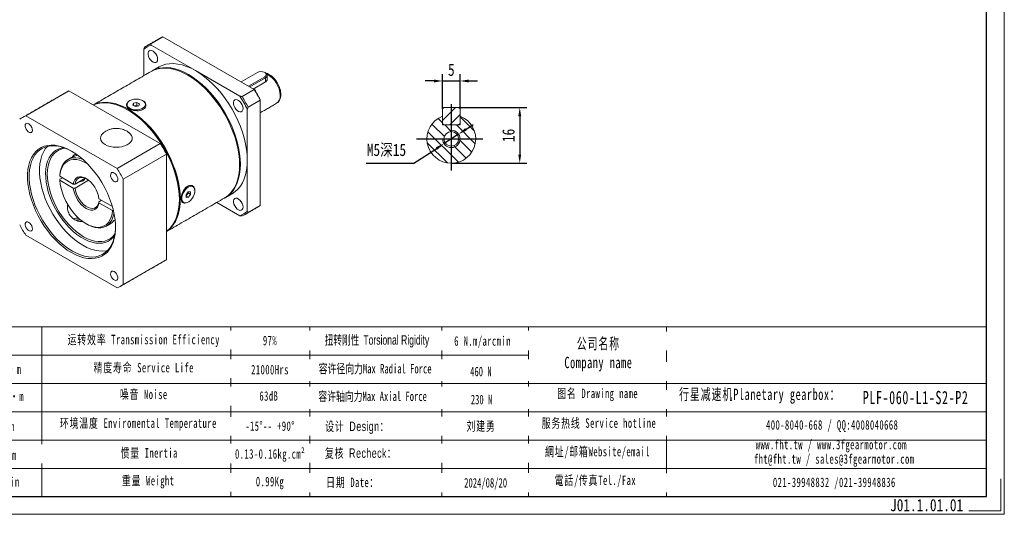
# Model space of a CAD drawing. Header units: millimetres. Extents: x -79 to 348, y -72 to 230.
# Tile 2 of 3: x 65 to 348, y -72 to 70. Entities that reach past the tile are written whole.
import ezdxf

# ---------------------------------------------------------------- set-up
doc = ezdxf.new("R2010")
doc.units = ezdxf.units.MM
doc.header["$PDSIZE"] = -1
doc.linetypes.add('CENTER2', pattern=[28.575, 19.05, -3.175, 3.175, -3.175])
doc.layers.get('0').update_dxf_attribs({"lineweight": 18})
doc.layers.get('Defpoints').update_dxf_attribs({"lineweight": 18})
for name, color, linetype in [('3中心线层', 1, 'CENTER2'), ('6文字层', 3, 'Continuous'), ('7标注层', 4, 'Continuous')]:
    doc.layers.add(name, color=color, linetype=linetype)
doc.layers.add('SLD-0', color=7, linetype='Continuous', lineweight=18)
doc.layers.add('图框_外框线', color=7, linetype='Continuous', lineweight=18)
doc.styles.add('TH_GBDIM', font='txt', dxfattribs={"width": 0.8})
doc.styles.add('标准', font='txt', dxfattribs={"width": 0.667})
doc.styles.add('样式 1', font='txt', dxfattribs={"width": 0.8})
doc.dimstyles.new('TH_GBDIM', dxfattribs={"dimtxt": 3.5, "dimasz": 2.5, "dimexe": 2, "dimexo": 0, "dimgap": 1.5, "dimtad": 1, "dimdec": 1, "dimdsep": 46, "dimtxsty": 'TH_GBDIM', "dimcen": 2.5, "dimdle": 5, "dimclrd": 4, "dimclre": 4, "dimclrt": 3, "dimadec": 0, "dimazin": 2, "dimtfac": 0.714286, "dimtdec": 1, "dimtmove": 0, "dimatfit": 3, "dimfxl": 1, "dimtolj": 1, "dimarcsym": 0})

# ---------------------------------------------------------------- blocks, each defined once
blk = doc.blocks.new('*D82')
at = {"layer": '7标注层', "color": 4, "lineweight": -2}
for p, q in [((186.68, 44.21), (186.68, 54.23)), ((191.68, 44.21), (191.68, 54.23)), ((184.18, 52.23), (181.68, 52.23)), ((186.68, 52.23), (191.68, 52.23)), ((194.18, 52.23), (196.68, 52.23))]:
    blk.add_line(p, q, dxfattribs=at)
at = {"layer": '7标注层', "color": 4}
for points in [[(184.18, 51.81), (184.18, 52.65), (186.68, 52.23)], [(194.18, 52.65), (194.18, 51.81), (191.68, 52.23)]]:
    blk.add_solid(points, dxfattribs=at)
at = {"layer": 'Defpoints', "color": 0}
for p in [(191.68, 52.23), (186.68, 44.21), (191.68, 44.21)]:
    blk.add_point(p, dxfattribs=at)
at = {"layer": '7标注层', "color": 3, "insert": (189.18, 55.42), "char_height": 3.5, "attachment_point": 5, "style": 'TH_GBDIM'}
blk.add_mtext('\\A1;5', dxfattribs=at)
blk = doc.blocks.new('*D83')
at = {"layer": '7标注层', "color": 4, "lineweight": -2}
for p, q in [((191.28, 44.61), (210.8, 44.61)), ((208.8, 42.11), (208.8, 31.11)), ((189.18, 28.61), (210.8, 28.61))]:
    blk.add_line(p, q, dxfattribs=at)
at = {"layer": '7标注层', "color": 4}
for points in [[(209.21, 42.11), (208.38, 42.11), (208.8, 44.61)], [(208.38, 31.11), (209.21, 31.11), (208.8, 28.61)]]:
    blk.add_solid(points, dxfattribs=at)
at = {"layer": 'Defpoints', "color": 0}
for p in [(191.28, 44.61), (189.18, 28.61), (208.8, 28.61)]:
    blk.add_point(p, dxfattribs=at)
at = {"layer": '7标注层', "color": 3, "insert": (205.58, 36.61), "char_height": 3.5, "attachment_point": 5, "rotation": 90, "style": 'TH_GBDIM'}
blk.add_mtext('\\A1;16', dxfattribs=at)
blk = doc.blocks.new('*D84')
at = {"layer": '7标注层', "color": 4, "lineweight": -2}
for p, q in [((193.37, 38.34), (195.46, 39.7)), ((191.27, 36.97), (187.08, 34.24)), ((178.44, 28.61), (184.99, 32.87)), ((164.73, 28.61), (178.44, 28.61))]:
    blk.add_line(p, q, dxfattribs=at)
at = {"layer": '7标注层', "color": 4}
for points in [[(193.14, 38.69), (193.59, 37.99), (191.27, 36.97)], [(185.22, 32.53), (184.76, 33.22), (187.08, 34.24)]]:
    blk.add_solid(points, dxfattribs=at)
at = {"layer": 'Defpoints', "color": 0}
for p in [(191.27, 36.97), (187.08, 34.24)]:
    blk.add_point(p, dxfattribs=at)
at = {"layer": '7标注层', "color": 3, "insert": (170.59, 32.27), "char_height": 3.5, "attachment_point": 5, "style": 'TH_GBDIM'}
blk.add_mtext('\\A1;{M5深15}{}{}', dxfattribs=at)

msp = doc.modelspace()

# ---------------------------------------------------------------- hatches: boundary and pattern name
at = {"linetype": 'Continuous', "lineweight": 0}
h = msp.add_hatch(dxfattribs=at)
h.set_pattern_fill('ANSI31', color=2, scale=0.75, style=0)
h.set_pattern_definition([(45, (-54.4711, -62.1446), (-1.683798, 1.683798), [])])
h.paths.add_polyline_path([(186.677871, 40.005895), (187.077871, 39.605895), (191.277871, 39.605895), (191.677871, 40.005895), (191.677871, 44.205895), (191.277871, 44.605895), (187.077871, 44.605895), (186.677871, 44.205895)], flags=0)
h = msp.add_hatch(dxfattribs=at)
h.set_pattern_fill('ANSI31', color=2, scale=0.75, angle=90, style=0)
h.set_pattern_definition([(135, (-54.4711, -62.1446), (-1.683798, -1.683798), [])])
edge = h.paths.add_edge_path(flags=0)
edge.add_line((191.677871, 39.605895), (186.677871, 39.605895))
edge.add_line((186.677871, 39.605895), (186.677871, 42.144244))
edge.add_arc((189.177871, 35.605895), 7, 110.92483243, 429.07516757)
edge.add_line((191.677871, 42.144244), (191.677871, 39.605895))
edge = h.paths.add_edge_path(flags=0)
edge.add_arc((189.177871, 35.605895), 2.1, 0, 360)

# ---------------------------------------------------------------- linework, layer by layer
at = {"color": 7, "linetype": 'Continuous', "lineweight": 15}
for p, q in [((102.998466, 62.906165), (106.463289, 64.906365)), ((115.846779, 55.203249), (103.128239, 62.545506)), ((132.65489, 49.786275), (106.463289, 64.906365)), ((100.997537, 61.315077), (100.997537, 53.731662)), ((128.565318, 47.860992), (115.846779, 55.203249)), ((133.616371, 54.658387), (128.915802, 51.944806)), ((130.994696, 50.744686), (135.695265, 53.458267)), ((135.893255, 53.115339), (131.390709, 50.516074)), ((135.893255, 51.936943), (132.411339, 49.926875)), ((135.893255, 53.115339), (135.695265, 53.458267)), ((135.893255, 53.115339), (135.893255, 51.936943)), ((67.187696, 42.233048), (79.562065, 49.376619)), ((92.657865, 41.816574), (79.562065, 49.376619)), ((132.65489, 49.786275), (129.190067, 47.786075)), ((97.898458, 45.28731), (98.065818, 45.862523)), ((98.67769, 44.916032), (97.898458, 45.28731)), ((98.065818, 45.862523), (99.01241, 46.066458)), ((98.065818, 45.207568), (98.065818, 45.862523)), ((98.539114, 45.107123), (99.01241, 45.20909)), ((99.01241, 46.066458), (99.791643, 45.695181)), ((99.01241, 45.20909), (99.01241, 46.066458)), ((99.01241, 45.20909), (99.331738, 45.056942)), ((99.791643, 45.695181), (99.624282, 45.119968)), ((130.943509, 44.749026), (134.408332, 46.749226)), ((134.408332, 16.504131), (134.408332, 46.749226)), ((98.358363, 45.068181), (98.539114, 45.107123)), ((99.624282, 45.119968), (98.67769, 44.916032)), ((130.696021, 29.483607), (130.696021, 44.170507)), ((186.677871, 44.205895), (187.077871, 44.605895)), ((186.677871, 44.205895), (186.677871, 40.005895)), ((191.277871, 44.605895), (187.077871, 44.605895)), ((191.277871, 44.605895), (191.677871, 44.205895)), ((191.677871, 40.005895), (191.677871, 44.205895)), ((93.379297, 27.112958), (67.187696, 42.233048)), ((105.753666, 34.256529), (92.657865, 41.816574)), ((186.677871, 39.605895), (186.677871, 42.144244)), ((187.077871, 39.605895), (186.677871, 40.005895)), ((186.677871, 39.605895), (191.677871, 39.605895)), ((191.277871, 39.605895), (187.077871, 39.605895)), ((191.677871, 40.005895), (191.277871, 39.605895)), ((191.677871, 42.144244), (191.677871, 39.605895)), ((105.753666, 34.256529), (93.379297, 27.112958)), ((95.132739, 24.075908), (107.507108, 31.21948)), ((107.507108, 16.096933), (107.507108, 31.21948)), ((80.283497, 30.254937), (80.216167, 30.217007)), ((130.696021, 14.796707), (130.696021, 29.483607)), ((76.958147, 24.017123), (77.700771, 24.44583)), ((80.811619, 22.649976), (76.958665, 24.874239)), ((76.958665, 23.731082), (80.811619, 21.506819)), ((81.308983, 22.648595), (84.243853, 24.342859)), ((85.200904, 23.752196), (81.308983, 21.505438)), ((95.132739, -6.169186), (95.132739, 24.075908)), ((113.13346, 19.584666), (113.715342, 20.399255)), ((113.690855, 20.078518), (113.399914, 19.671223)), ((113.668635, 20.333867), (113.690855, 20.078518)), ((113.690855, 20.078518), (114.433317, 19.649904)), ((113.715342, 20.399255), (114.365271, 20.431874)), ((114.365271, 20.431874), (114.433317, 19.649904)), ((88.167555, 17.546069), (88.910179, 17.974777)), ((91.997013, 16.192786), (88.169947, 18.402104)), ((88.169947, 17.258947), (92.022902, 15.034683)), ((113.201505, 18.802695), (113.13346, 19.584666)), ((113.399914, 19.671223), (113.15568, 19.329316)), ((113.16414, 19.23208), (113.851434, 18.835314)), ((113.851434, 18.835314), (113.201505, 18.802695)), ((114.433317, 19.649904), (113.851434, 18.835314)), ((121.996829, 17.358187), (128.565318, 13.566279)), ((107.507108, 0.974385), (107.507108, 16.096933)), ((134.408332, 16.504131), (130.943509, 14.503931)), ((92.443523, 12.219527), (92.77422, 12.410434)), ((92.699907, 12.377107), (92.779388, 12.365955)), ((67.187696, 7.938334), (93.379297, -7.181755)), ((107.507108, 0.974385), (95.132739, -6.169186))]:
    msp.add_line(p, q, dxfattribs=at)
at = {"color": 7, "linetype": 'Continuous', "lineweight": 15, "flags": 128}
for points in [[(104.95796, 58.487722), (104.897486, 58.985941), (104.721438, 59.509713), (104.445461, 60.012495), (104.094074, 60.449618), (103.6985, 60.782239), (103.293888, 60.980803), (102.916188, 61.027665), (102.598962, 60.918665), (102.370398, 60.663485), (102.250802, 60.284802), (102.250802, 59.81626), (102.370398, 59.299493), (102.598962, 58.780419), (102.916188, 58.305157), (103.293888, 57.915938), (103.6985, 57.647347), (104.094074, 57.523247), (104.445461, 57.554667), (104.721438, 57.738813), (104.897486, 58.059325), (104.95796, 58.487722)], [(115.846779, 55.203249), (114.552582, 55.885122), (113.268235, 56.431304), (112.003512, 56.837638), (110.768039, 57.101031), (109.571217, 57.21948), (108.422157, 57.192081), (107.329603, 57.019046), (106.30187, 56.701689), (105.347632, 56.242919)], [(103.120245, 54.957076), (104.074484, 55.415846), (105.102217, 55.733203), (106.194771, 55.906238), (107.343831, 55.933637), (108.540653, 55.815188), (109.776126, 55.551796), (111.040848, 55.145461), (112.325196, 54.59928), (113.619392, 53.917406), (114.913589, 53.105032), (116.197936, 52.168338), (117.462659, 51.114454), (118.698133, 49.9514), (119.894954, 48.688029), (121.044014, 47.333953), (122.136568, 45.899482), (123.164302, 44.395529), (124.119393, 42.833541), (124.994572, 41.225408), (125.78318, 39.583365), (126.479213, 37.919912), (127.077376, 36.247707), (127.573116, 34.579478), (127.962659, 32.927921), (128.243042, 31.305604), (128.412129, 29.724876), (128.468635, 28.197765), (128.412129, 26.735894), (128.243042, 25.350389), (127.962659, 24.051796), (127.573116, 22.849995), (127.077376, 21.754135), (126.479213, 20.772554), (125.78318, 19.912725), (124.994572, 19.18119), (124.119393, 18.583516), (124.118539, 18.583024)], [(103.244719, 55.027249), (103.36688, 55.099455), (104.321972, 55.558718), (105.349705, 55.876075), (106.442259, 56.04911), (107.591319, 56.076509), (108.78814, 55.95806), (110.023614, 55.694667), (111.288336, 55.288333), (112.572683, 54.742151), (113.86688, 54.060278), (115.161077, 53.247904), (116.445424, 52.311209), (117.710147, 51.257326), (118.94562, 50.094272), (120.142441, 48.8309), (121.291502, 47.476825), (122.384056, 46.042354), (123.411789, 44.538401), (124.366881, 42.976412), (125.24206, 41.368279), (126.030668, 39.726237), (126.726701, 38.062783), (127.324864, 36.390579), (127.820604, 34.722349), (128.210147, 33.070793), (128.490529, 31.448476), (128.659616, 29.867747), (128.716123, 28.340636)], [(130.696021, 29.483607), (130.639515, 31.010718), (130.470428, 32.591447), (130.190045, 34.213764), (129.800502, 35.86532), (129.304762, 37.53355), (128.7066, 39.205754), (128.010566, 40.869208), (127.221958, 42.51125), (126.346779, 44.119383), (125.391688, 45.681372), (124.363954, 47.185325), (123.2714, 48.619796), (122.12234, 49.973871), (120.925519, 51.237243), (119.690045, 52.400297), (118.425323, 53.45418), (117.140975, 54.390875), (115.846779, 55.203249)], [(135.695265, 53.458267), (135.988091, 53.699688), (136.120225, 53.984366), (136.075731, 54.277965), (135.859973, 54.545072), (135.498977, 54.753471), (135.036284, 54.878025), (134.5277, 54.903711), (134.03457, 54.827432), (133.616371, 54.658387)], [(135.893457, 54.543937), (136.215081, 54.288342), (136.384275, 53.987735), (136.384275, 53.671659), (136.21508, 53.371051), (135.893255, 53.115339)], [(86.522815, 45.358264), (87.072755, 45.600957), (88.100489, 45.918315), (89.193043, 46.091349), (90.342103, 46.118748), (91.538924, 46.000299), (92.774398, 45.736907), (94.03912, 45.330572), (95.323467, 44.784391), (96.617664, 44.102517), (97.911861, 43.290143), (99.196208, 42.353449), (100.460931, 41.299565), (101.696404, 40.136511), (102.893225, 38.87314), (104.042285, 37.519064), (105.13484, 36.084593), (106.162573, 34.58064), (107.117664, 33.018652), (107.992844, 31.410519), (108.781451, 29.768476), (109.477485, 28.105023), (110.075648, 26.432819), (110.571388, 24.764589), (110.960931, 23.113032), (111.241313, 21.490715), (111.4104, 19.909987), (111.466906, 18.382876), (111.4104, 16.921005), (111.241313, 15.535501), (110.960931, 14.236907), (110.571388, 13.035106), (110.075648, 11.939246), (109.477485, 10.957666), (108.781451, 10.097836), (107.992844, 9.366301), (107.507109, 9.010857)], [(96.370176, 43.959645), (95.075979, 44.641519), (93.791632, 45.187701), (92.52691, 45.594035), (91.291436, 45.857428), (90.094615, 45.975877), (88.945555, 45.948478), (87.853001, 45.775443), (86.825267, 45.458086), (86.54901, 45.343142)], [(100.877654, 44.52278), (101.231001, 44.845018), (101.43443, 45.207861), (101.475159, 45.58851), (101.350629, 45.963047), (101.068664, 46.30794), (100.646981, 46.601516), (100.112076, 46.82533), (99.497559, 46.965319), (98.842043, 47.012686), (98.186716, 46.964455), (97.572754, 46.823658), (97.038736, 46.59914), (96.618214, 46.305008), (96.337613, 45.959745), (96.214564, 45.585045), (96.256797, 45.20445), (96.461661, 44.841877), (96.816281, 44.520105), (97.298376, 44.259354), (97.877654, 44.076006), (98.517718, 43.981584), (99.178349, 43.982019), (99.818038, 44.077284), (100.39659, 44.261394), (100.877654, 44.52278)], [(129.457959, 44.344173), (129.397486, 44.842392), (129.221439, 45.366163), (128.945461, 45.868946), (128.594074, 46.306069), (128.1985, 46.63869), (127.793887, 46.837254), (127.416188, 46.884117), (127.098963, 46.775116), (126.870397, 46.519937), (126.750801, 46.141253), (126.750801, 45.672711), (126.870397, 45.155945), (127.098963, 44.636869), (127.416188, 44.161608), (127.793887, 43.77239), (128.1985, 43.503798), (128.594074, 43.379697), (128.945461, 43.411118), (129.221439, 43.595264), (129.397486, 43.915776), (129.457959, 44.344173)], [(107.507108, 9.041165), (107.745356, 9.223429), (108.533964, 9.954965), (109.229997, 10.814794), (109.82816, 11.796374), (110.3239, 12.892235), (110.713443, 14.094035), (110.993825, 15.392629), (111.162912, 16.778134), (111.219418, 18.240004), (111.162912, 19.767115), (110.993825, 21.347843), (110.713443, 22.97016), (110.3239, 24.621717), (109.82816, 26.289947), (109.229997, 27.962151), (108.533964, 29.625605), (107.745356, 31.267647), (106.870176, 32.87578), (105.915085, 34.437768), (104.887352, 35.941721), (103.794797, 37.376192), (102.645737, 38.730268), (101.448916, 39.993639), (100.213443, 41.156694), (98.94872, 42.210577), (97.664373, 43.147271), (96.370176, 43.959645)], [(96.617664, 43.816729), (97.908169, 43.005754), (99.188573, 42.069162), (100.448857, 41.014281), (101.679157, 39.849369), (102.869843, 38.583543), (104.011598, 37.226709), (105.095485, 35.789486), (106.113022, 34.283122), (107.056244, 32.719408), (107.917771, 31.110581), (108.690859, 29.46923), (109.369458, 27.808205), (109.948256, 26.140503), (110.422726, 24.479177), (110.789152, 22.837228), (111.044665, 21.227509), (111.187269, 19.662616), (111.219419, 18.525747)], [(98.539114, 45.107123), (98.43473, 45.080021), (98.375385, 45.060071)], [(68.033497, 39.943584), (67.695989, 40.073386), (67.395055, 40.05905), (67.163307, 39.902129), (67.025857, 39.619627), (66.997599, 39.242158), (67.081599, 38.810628), (67.26875, 38.371797), (67.538775, 37.97322), (67.862409, 37.658091), (68.204584, 37.460558), (68.528218, 37.402026), (68.798243, 37.48884), (68.985394, 37.71159), (69.069394, 38.046137), (69.041136, 38.456231), (68.903686, 38.897429), (68.671938, 39.321921), (68.371004, 39.683708), (68.033497, 39.943584)], [(89.935505, 33.958646), (89.384761, 34.343712), (88.970207, 34.78199), (88.706822, 35.257638), (88.604129, 35.753466), (88.665838, 36.251553), (88.889719, 36.733897), (89.267681, 37.183066), (89.53218, 37.406747)], [(96.771557, 37.408221), (97.14628, 37.074798), (97.486792, 36.615757), (97.670662, 36.127809), (97.691247, 35.628591), (97.547803, 35.136145), (97.245513, 34.66827), (96.795302, 34.241876), (96.213446, 33.872375), (95.520969, 33.57312), (94.742902, 33.354927), (93.907367, 33.225683), (93.044561, 33.19006), (92.185668, 33.249343), (91.361733, 33.401392), (90.602531, 33.640709), (89.935505, 33.958646)], [(80.283497, 32.100901), (81.48328, 31.342283), (82.672199, 30.458538), (83.839484, 29.457672), (84.974567, 28.348748), (86.067166, 27.141808), (87.107387, 25.847782), (88.08581, 24.47839), (88.993574, 23.046033), (89.822459, 21.563682), (90.564957, 20.044762), (91.214345, 18.50303), (91.76474, 16.952444), (92.211161, 15.407051), (92.549563, 13.880844), (92.77688, 12.387645), (92.891057, 10.940976), (92.891057, 9.553939), (92.77688, 8.239095), (92.549563, 7.008351), (92.211161, 5.872854), (91.76474, 4.842886), (91.214345, 3.927776), (90.564957, 3.13581), (89.822459, 2.47416), (88.993574, 1.948819), (88.08581, 1.564544), (87.107387, 1.324815), (86.067166, 1.231803), (84.974567, 1.286352), (83.839484, 1.487966), (82.672199, 1.834819), (81.48328, 2.32377), (80.283497, 2.950393), (79.083713, 3.709011), (77.894795, 4.592755), (76.727509, 5.593622), (75.592427, 6.702546), (74.499828, 7.909486), (73.459606, 9.203512), (72.481183, 10.572903), (71.573418, 12.005261), (70.744535, 13.487611), (70.002036, 15.006531), (69.352649, 16.548264), (68.802252, 18.098849), (68.355832, 19.644242), (68.017431, 21.170449), (67.790113, 22.663649), (67.675937, 24.110317), (67.675937, 25.497354), (67.790113, 26.812198), (68.017431, 28.042942), (68.355832, 29.178439), (68.802252, 30.208407), (69.352649, 31.123518), (70.002036, 31.915484), (70.744535, 32.577133), (71.573418, 33.102475), (72.481183, 33.486749), (73.459606, 33.726478), (74.499828, 33.81949), (75.592427, 33.764942), (76.727509, 33.563328), (77.894795, 33.216475), (79.083713, 32.727523), (80.283497, 32.100901)], [(80.409884, 32.027207), (79.354726, 32.572318), (78.18912, 33.051683), (77.044722, 33.391735), (75.931896, 33.589396), (74.860721, 33.642875), (73.840896, 33.551686), (72.881657, 33.316658), (71.991692, 32.939918), (71.179061, 32.424878), (70.451121, 31.776202), (69.814467, 30.999764), (69.274863, 30.102597), (68.837196, 29.092825), (68.50543, 27.979592), (68.282569, 26.772981), (68.170631, 25.483918), (68.170631, 24.124078), (68.282569, 22.705776), (68.50543, 21.241854), (68.837196, 19.745573), (69.274863, 18.230481), (69.814467, 16.7103), (70.451121, 15.198797), (71.179061, 13.70966), (71.991692, 12.256375), (72.881657, 10.852104), (73.840896, 9.509562), (74.860721, 8.24091), (75.931896, 7.057635), (77.044722, 5.970455), (78.18912, 4.989214), (79.354726, 4.122797), (80.530984, 3.379055), (81.707243, 2.764718), (82.872849, 2.285354), (84.017247, 1.945302), (85.130073, 1.747641), (86.201248, 1.694162), (87.221073, 1.78535), (88.180312, 2.020378), (89.070277, 2.397118), (89.882908, 2.912159), (90.610847, 3.560835), (91.247502, 4.337272), (91.787106, 5.23444), (92.224773, 6.244212), (92.556539, 7.357445), (92.7794, 8.564056), (92.891337, 9.853119), (92.90474, 10.383137)], [(73.393509, 33.4618), (72.784316, 32.714222), (72.244712, 31.817054), (71.807045, 30.807282), (71.475279, 29.69405), (71.252418, 28.487439), (71.14048, 27.198376), (71.14048, 25.838536), (71.252418, 24.420233), (71.475279, 22.956312), (71.807045, 21.46003), (72.244712, 19.944938), (72.784316, 18.424757), (73.42097, 16.913255), (74.14891, 15.424117), (74.961541, 13.970832), (75.851506, 12.566561), (76.810745, 11.224019), (77.830569, 9.955367), (78.901745, 8.772092), (80.014571, 7.684912), (81.158969, 6.703671), (82.324575, 5.837254), (83.500833, 5.093512), (84.677092, 4.479175), (85.842698, 3.999812), (86.987096, 3.659759), (88.099922, 3.462098), (89.171097, 3.40862), (90.190922, 3.499807), (90.638309, 3.589695)], [(92.660838, 7.839486), (92.330221, 7.425656), (91.672584, 6.793314), (90.928325, 6.294425), (90.105333, 5.934279), (89.212331, 5.716692), (88.258786, 5.643971), (87.254806, 5.716887), (86.211033, 5.934666), (85.13853, 6.295001), (84.048668, 6.794072), (82.952999, 7.426589), (81.863137, 8.185846), (80.790634, 9.063795), (79.746861, 10.051131), (78.742881, 11.137386), (77.789336, 12.311047), (76.896334, 13.559672), (76.073342, 14.870025), (75.329082, 16.228217), (74.671447, 17.619849), (74.107404, 19.030171), (73.642933, 20.444234), (73.28296, 21.847047), (73.031298, 23.22374), (72.890616, 24.559719), (72.862405, 25.840825), (72.946963, 27.053475), (73.143396, 28.184816), (73.44962, 29.222855), (73.862389, 30.15659), (74.377328, 30.976121), (74.988979, 31.672762), (75.690857, 32.239128), (76.475523, 32.669215), (77.334659, 32.958466), (78.085167, 33.088025)], [(78.542091, 32.920369), (77.638605, 32.763664), (76.793064, 32.461111), (76.023725, 32.016837), (75.339018, 31.435709), (74.746447, 30.724094), (74.252501, 29.889789), (73.862594, 28.941934), (73.580996, 27.890915), (73.410793, 26.748246), (73.353852, 25.526447), (73.410793, 24.238904), (73.580996, 22.899724), (73.862594, 21.523579), (74.252501, 20.125547), (74.746447, 18.720944), (75.339018, 17.32516), (76.023725, 15.953487), (76.793064, 14.620954), (77.638605, 13.342159), (78.551086, 12.131114), (79.52051, 11.001088), (80.536254, 9.96446), (81.58719, 9.03259), (82.661803, 8.215685), (83.748321, 7.522698), (84.834839, 6.961219), (85.909453, 6.5374), (86.960389, 6.255886), (87.976133, 6.119761), (88.945556, 6.130515), (89.858037, 6.288031), (90.703579, 6.590584), (91.472918, 7.034858), (92.157624, 7.615986), (92.74415, 8.319015)], [(76.958147, 25.16028), (77.074178, 26.169846), (77.301509, 27.091225), (77.636838, 27.911039), (78.075295, 28.61738), (78.610513, 29.199992), (79.234719, 29.650413), (79.938848, 29.962104), (80.712675, 30.130537), (81.544962, 30.153266), (82.423623, 30.029962), (83.335898, 29.762414), (83.628595, 29.648631)], [(84.910157, 28.415472), (84.490783, 28.671035), (83.546463, 29.1477), (82.61698, 29.479918), (81.716939, 29.662468), (80.860482, 29.692482), (80.061065, 29.569488), (79.33125, 29.295419), (78.682504, 28.874582), (78.125019, 28.313588), (77.667556, 27.621253), (77.317302, 26.808453), (77.079761, 25.887961), (76.958665, 24.874239)], [(128.716123, 28.340636), (128.659616, 26.878766), (128.490529, 25.493261), (128.210147, 24.194667), (127.820604, 22.992867), (127.324864, 21.897007), (126.726701, 20.915426), (126.030668, 20.055597), (125.24206, 19.324062), (124.366881, 18.726388), (124.241555, 18.655722)], [(126.345925, 19.868866), (126.346779, 19.869359), (127.221958, 20.467033), (128.010566, 21.198568), (128.7066, 22.058397), (129.304762, 23.039978), (129.800502, 24.135838), (130.190045, 25.337638), (130.470428, 26.636232), (130.639515, 28.021737), (130.696021, 29.483607)], [(92.533497, 25.800036), (92.195988, 25.929838), (91.895055, 25.915501), (91.663306, 25.758581), (91.525856, 25.476078), (91.4976, 25.098609), (91.581599, 24.667078), (91.768751, 24.228247), (92.038774, 23.829671), (92.362409, 23.514542), (92.704584, 23.317009), (93.028219, 23.258477), (93.298242, 23.345291), (93.485394, 23.568041), (93.569393, 23.902588), (93.541137, 24.312682), (93.403687, 24.75388), (93.171938, 25.178372), (92.871005, 25.540159), (92.533497, 25.800036)], [(76.958665, 23.731082), (77.079761, 22.577546), (77.317302, 21.382795), (77.667556, 20.165601), (78.125019, 18.94509), (78.682504, 17.740438), (79.33125, 16.570573), (80.061065, 15.453878), (80.860482, 14.407898), (81.716939, 13.449067), (82.61698, 12.592453), (83.546463, 11.851512), (84.490783, 11.237888), (85.435104, 10.761223), (86.364586, 10.429005), (87.264627, 10.246455), (88.121085, 10.216441), (88.920501, 10.339435), (89.650316, 10.613503), (90.299062, 11.034341), (90.856547, 11.595335), (91.31401, 12.287671), (91.664264, 13.10047), (91.901805, 14.020962), (92.022902, 15.034683)], [(80.811619, 22.649976), (80.959256, 23.314635), (81.220541, 23.871159), (81.587069, 24.301638), (82.047041, 24.592219), (82.585656, 24.733551), (83.185582, 24.721085), (83.82751, 24.555222), (84.490783, 24.241301), (85.154056, 23.789423), (85.795985, 23.214131), (86.39591, 22.533939), (86.934525, 21.770735), (87.394498, 20.949081), (87.761025, 20.095419), (88.022311, 19.23722), (88.169947, 18.402104)], [(88.169947, 17.258947), (88.022311, 16.594288), (87.761025, 16.037764), (87.394498, 15.607285), (86.934525, 15.316704), (86.39591, 15.175372), (85.795985, 15.187838), (85.154056, 15.353701), (84.490783, 15.667622), (83.82751, 16.1195), (83.185582, 16.694792), (82.585656, 17.374985), (82.047041, 18.138188), (81.587069, 18.959842), (81.220541, 19.813505), (80.959256, 20.671703), (80.811619, 21.506819)], [(81.308983, 21.505438), (81.464547, 20.676801), (81.73834, 19.827237), (82.120476, 18.987427), (82.597154, 18.187702), (83.151158, 17.456942), (83.76248, 16.82154), (84.409043, 16.304444), (85.067496, 15.924327), (85.714058, 15.694918), (86.325381, 15.624502), (86.879384, 15.715623), (87.356062, 15.964988), (87.738198, 16.363593), (88.011992, 16.897042), (88.167555, 17.546069)], [(115.589695, 20.267405), (115.65965, 20.545344), (115.619275, 21.290442), (115.339108, 21.867533), (114.857478, 22.21203), (114.238306, 22.273519), (113.567998, 22.03519), (112.930977, 21.526491), (112.389047, 20.80727), (111.986994, 19.957103), (111.759497, 19.079929), (111.714393, 18.525747), (111.714393, 18.525747)], [(113.960884, 17.57754), (114.416654, 17.958925), (114.832633, 18.444511), (115.182685, 19.003786), (115.444814, 19.601609), (115.60255, 20.200418), (115.64598, 20.762586), (115.572378, 21.252791), (115.386366, 21.640231), (115.099634, 21.900561), (114.730197, 22.017425), (114.301268, 21.98348), (113.839799, 21.800857), (113.374786, 21.481033), (112.935447, 21.044102), (112.549386, 20.51752), (112.240863, 19.934372), (112.029263, 19.3313), (111.92788, 18.746198), (111.943086, 18.21583), (112.073924, 17.77352), (112.312175, 17.44706), (112.642868, 17.256964), (113.045223, 17.215175), (113.49396, 17.32432), (113.960884, 17.57754)], [(113.484305, 22.004302), (113.718909, 22.114555), (114.021939, 22.203957)], [(129.457959, 16.052477), (129.397486, 16.550696), (129.221439, 17.074467), (128.945461, 17.577251), (128.594074, 18.014374), (128.1985, 18.346994), (127.793887, 18.545557), (127.416188, 18.592421), (127.098963, 18.483421), (126.870397, 18.228241), (126.750801, 17.849557), (126.750801, 17.381016), (126.870397, 16.864248), (127.098963, 16.345174), (127.416188, 15.869913), (127.793887, 15.480694), (128.1985, 15.212102), (128.594074, 15.088002), (128.945461, 15.119421), (129.221439, 15.303568), (129.397486, 15.624079), (129.457959, 16.052477)], [(92.45456, 14.359953), (92.40236, 14.024819), (92.175029, 13.103439), (91.8397, 12.283626), (91.401243, 11.577285), (90.866025, 10.994673), (90.24182, 10.544251), (89.53769, 10.23256), (88.763863, 10.064128), (87.931576, 10.041398), (87.052915, 10.164703), (86.14064, 10.432251), (85.208, 10.840157), (84.737002, 11.095701)], [(68.033497, 11.651888), (67.695989, 11.781691), (67.395055, 11.767355), (67.163307, 11.610433), (67.025857, 11.327932), (66.997599, 10.950463), (67.081599, 10.518931), (67.26875, 10.0801), (67.538775, 9.681525), (67.862409, 9.366396), (68.204584, 9.168863), (68.528218, 9.110331), (68.798243, 9.197143), (68.985394, 9.419893), (69.069394, 9.754442), (69.041136, 10.164536), (68.903686, 10.605733), (68.671938, 11.030226), (68.371004, 11.392013), (68.033497, 11.651888)], [(92.783036, 12.334038), (92.736143, 12.340859), (92.672244, 12.351565)], [(92.533497, -2.491661), (92.195988, -2.361858), (91.895055, -2.376194), (91.663306, -2.533116), (91.525856, -2.815617), (91.4976, -3.193086), (91.581599, -3.624618), (91.768751, -4.063449), (92.038774, -4.462024), (92.362409, -4.777153), (92.704584, -4.974687), (93.028219, -5.033218), (93.298242, -4.946406), (93.485394, -4.723656), (93.569393, -4.389107), (93.541137, -3.979014), (93.403687, -3.537816), (93.171938, -3.113323), (92.871005, -2.751536), (92.533497, -2.491661)]]:
    msp.add_lwpolyline(points, dxfattribs=at)
at = {"color": 7, "linetype": 'Continuous', "lineweight": 15}
msp.add_circle((189.177871, 35.605895), 2.1, dxfattribs=at)
for centre, radius, start, end in [((106.647232, 53.991701), 9.249372, 112.36202614, 127.64876855), ((106.772713, 54.345913), 9.355366, 113.79286234, 126.21788942), ((110.242572, 56.335826), 9.36681, 113.79566423, 119.99251814), ((132.836183, 47.838997), 7.267626, 1.71807445, 62.08925002), ((83.341348, 40.80608), 9.36681, 113.79566423, 119.99251814), ((91.594388, 24.055283), 48.456669, 27.92625603, 32.07374411), ((92.186331, 24.397015), 47.856848, 28.08426162, 31.91571946), ((137.662243, 47.808737), 2.450893, 305.50098979, 5.81118711), ((97.120976, 45.195438), 1.07614, 139.30469044, 178.85790937), ((100.52072, 45.176937), 1.125039, 2.03501731, 39.80230677), ((88.248056, 22.123486), 47.832006, 27.44688344, 32.5531167), ((88.129565, 22.055084), 48.456669, 27.92625603, 32.07374411), ((98.843483, 43.71445), 1.425545, 70.20502289, 102.32816605), ((70.961943, 33.672795), 9.355366, 113.79286234, 126.21788942), ((189.177871, 35.605895), 7, 110.92483243, 69.07516757), ((64.693164, 8.525537), 48.456669, 27.92625603, 32.07374411), ((81.773283, 30.07313), 1.175206, 96.9531194, 161.94230715), ((81.387147, 30.184748), 0.877962, 114.30681093, 174.38560821), ((52.318795, 1.381966), 48.456669, 27.92625603, 32.07374411), ((83.370494, 22.518913), 2.065586, 52.87318438, 176.400478), ((82.322242, 26.054206), 2.780475, 271.46744551, 297.92956437), ((83.227934, 24.485322), 0.972314, 294.07530085, 349.51046381), ((112.316792, 20.473227), 1.347725, 323.48170204, 353.2605506), ((114.348812, 21.225355), 1.125352, 20.19982141, 57.96826809), ((112.66541, 18.272271), 1.076422, 241.14378403, 280.69887067), ((112.353923, 20.404949), 1.277674, 308.48915372, 324.95167238), ((125.046224, 22.120265), 9.249578, 292.36217438, 307.64857737), ((125.415595, 22.052005), 9.355814, 293.79316107, 306.21759068), ((128.872814, 24.063555), 9.369464, 300.00286286, 306.21409006), ((82.233627, 8.338456), 4.55489, 89.37195752, 107.75604335), ((82.262768, 9.125945), 3.223228, 76.5718486, 101.67704104), ((89.284707, 14.470108), 3.878561, 300.27814732, 324.53103713), ((108.249147, 33.669874), 48.457764, 207.92630289, 212.07369726), ((101.973184, 8.531366), 9.366551, 300.00189609, 306.21505683), ((89.604825, 1.378887), 9.355814, 293.79316107, 306.21759068)]:
    msp.add_arc(centre, radius, start, end, dxfattribs=at)
at = {"color": 4}
msp.add_arc((189.177871, 35.605895), 2.5, 180, 90, dxfattribs=at)
at = {"color": 7, "linetype": 'Continuous', "lineweight": 15}
for points in [[(105.560227, 64.448332), (102.095404, 62.448133)], [(102.998466, 62.906165), (103.128239, 62.545506)], [(100.997537, 61.315077), (101.245025, 61.893596)], [(103.120245, 54.957076), (86.507815, 45.366924)], [(105.347632, 56.242919), (103.367733, 55.099948)], [(135.893457, 54.543937), (135.695435, 54.65829)], [(136.40582, 52.611765), (136.40582, 53.829697)], [(78.659003, 48.918586), (66.284634, 41.775015)], [(132.8085, 49.697554), (132.65489, 49.786275)], [(96.20955, 45.491245), (96.20955, 45.082565)], [(101.48055, 45.082565), (101.48055, 45.491245)], [(128.565318, 47.860992), (129.190067, 47.786075)], [(134.408332, 46.749226), (134.408333, 46.926562)], [(134.408332, 43.11337), (139.085519, 45.813452)], [(96.620037, 43.815359), (96.37259, 43.958252)], [(130.943509, 44.749026), (130.696021, 44.170507)], [(80.216167, 30.217007), (79.226217, 29.645521)], [(81.124769, 31.042059), (81.025758, 30.984883)], [(76.958665, 24.874239), (76.958147, 25.16028)], [(76.958147, 24.017123), (76.958665, 23.731082)], [(81.308983, 22.648595), (80.811619, 22.649976)], [(84.013397, 23.920426), (84.013397, 24.20982)], [(80.811619, 21.506819), (81.308983, 21.505438)], [(115.101031, 21.899756), (114.747124, 22.104063)], [(124.366027, 18.725895), (126.345925, 19.868866)], [(88.167555, 17.546069), (88.169947, 17.258947)], [(107.507108, 8.993448), (124.556982, 18.882353)], [(111.219418, 18.240004), (111.219419, 18.525747)], [(112.111838, 17.539119), (112.465745, 17.334813)], [(92.022902, 15.034683), (92.262139, 15.034539)], [(130.093129, 13.949396), (133.557951, 15.949596)], [(130.696021, 14.796707), (130.943509, 14.503931)], [(129.190067, 13.491362), (128.565318, 13.566279)], [(84.489556, 11.238597), (84.737002, 11.095701)], [(90.250321, 10.549143), (91.240271, 11.120629)], [(94.282359, -6.723721), (106.656727, 0.41985)]]:
    msp.add_open_spline(points, degree=1, dxfattribs=at)
for points, knots in [([(139.059006, 45.813934), (139.178598, 45.884189), (139.454776, 46.046432), (139.790125, 46.435915), (140.067548, 46.935289), (140.244029, 47.518813), (140.30045, 48.00391), (140.307888, 48.414873), (140.290231, 48.847099), (140.194189, 49.488921), (139.978135, 50.261641), (139.667741, 51.027439), (139.272774, 51.765492), (138.804274, 52.456029), (138.274131, 53.079865), (137.694659, 53.620887), (137.078017, 54.057427), (136.476203, 54.372407), (136.081858, 54.469903), (135.904186, 54.513831)], [0, 0, 0, 0, 0.0454025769, 0.1048499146, 0.1648968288, 0.2270923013, 0.2908486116, 0.3064611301, 0.3424660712, 0.4093759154, 0.4760866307, 0.5425757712, 0.6089298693, 0.6753083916, 0.7418541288, 0.8087441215, 0.8761634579, 0.9442054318, 1, 1, 1, 1]), ([(136.391161, 52.786944), (136.384252, 52.67021), (136.368742, 52.408132), (136.15741, 52.112757), (135.957943, 51.979997), (135.893255, 51.936943)], [0, 0, 0, 0, 0.3517820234, 0.789779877, 1, 1, 1, 1]), ([(96.453963, 46.057585), (96.410317, 46.025428), (96.17815, 45.854369), (96.025085, 45.483378), (96.057171, 44.992875), (96.375766, 44.563883), (96.72419, 44.337127), (96.865151, 44.245388)], [0, 0, 0, 0, 0.0587883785, 0.3127200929, 0.5686064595, 0.8254717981, 1, 1, 1, 1]), ([(96.865151, 44.245388), (97.108384, 44.126586), (97.594799, 43.889006), (98.523108, 43.695442), (99.473759, 43.669333), (100.360426, 43.84153), (101.073807, 44.203042), (101.535321, 44.712573), (101.699268, 45.306657), (101.537943, 45.898316), (101.128825, 46.388807), (100.69023, 46.582261), (100.500073, 46.666135)], [0, 0, 0, 0, 0.1020346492, 0.2040477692, 0.3066216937, 0.409583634, 0.5119291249, 0.613614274, 0.7156252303, 0.8184369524, 0.921282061, 1, 1, 1, 1]), ([(96.750336, 37.410138), (96.6877, 37.461686), (96.4212, 37.681011), (95.887012, 37.981733), (95.158326, 38.303535), (94.375258, 38.522507), (93.538326, 38.63858), (92.637941, 38.631945), (91.740349, 38.485382), (90.890398, 38.204769), (90.161635, 37.855056), (89.74252, 37.549593), (89.553446, 37.41179)], [0, 0, 0, 0, 0.031448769, 0.1338073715, 0.236181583, 0.3401494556, 0.4480398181, 0.5629705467, 0.6881860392, 0.7991167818, 0.9093757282, 1, 1, 1, 1]), ([(81.981035, 30.936266), (81.85414, 30.892102), (81.423797, 30.742325), (80.821433, 30.523373), (80.459266, 30.342648), (80.283497, 30.254937)], [0, 0, 0, 0, 0.1771052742, 0.6006267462, 1, 1, 1, 1]), ([(111.714393, 18.525747), (111.733196, 18.284557), (111.770799, 17.802228), (112.066057, 17.333499), (112.52357, 17.150071), (112.916071, 17.146536), (113.147281, 17.2684), (113.157581, 17.273829)], [0, 0, 0, 0, 0.2462319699, 0.4924118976, 0.7399451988, 0.9884148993, 1, 1, 1, 1]), ([(79.214499, 16.769924), (79.181298, 16.653291), (79.02797, 16.114662), (79.200559, 15.020996), (79.607005, 14.026601), (79.966155, 13.539209), (80.036011, 13.44441)], [0, 0, 0, 0, 0.1089573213, 0.5031823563, 0.9033682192, 1, 1, 1, 1]), ([(80.036011, 13.44441), (80.322227, 13.133371), (80.895969, 12.509867), (82.039115, 12.004239), (82.960635, 11.842594), (83.386075, 11.938598), (83.480026, 11.959799)], [0, 0, 0, 0, 0.3174626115, 0.6363793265, 0.9197013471, 1, 1, 1, 1])]:
    msp.add_open_spline(points, degree=3, knots=knots, dxfattribs=at)
at = {"layer": '3中心线层'}
for p, q in [((189.177871, 45.605895), (189.177871, 25.605895)), ((179.177871, 35.605895), (199.177871, 35.605895))]:
    msp.add_line(p, q, dxfattribs=at)
at = {"layer": 'SLD-0'}
for p, q in [((71.778486, -18.309397), (71.778486, -67.071286)), ((125.936297, -18.309397), (125.936297, -67.076834))]:
    msp.add_line(p, q, dxfattribs=at)
at = {"layer": '图框_外框线'}
for p, q in [((-41.305341, -18.309397), (342.63458, -18.309397)), ((211.270486, -18.309397), (211.270486, -67.076834)), ((250.913225, -18.309397), (250.913225, -67.076834)), ((-4.511637, -26.446263), (211.270486, -26.446263)), ((-41.305341, -34.583129), (342.63458, -34.583129)), ((-4.511637, -42.719995), (342.63458, -42.719995)), ((-4.511637, -58.993726), (342.63458, -58.993726))]:
    msp.add_line(p, q, dxfattribs=at)
at = {"layer": '图框_外框线', "color": 3}
msp.add_lwpolyline([(-78.998985, -72.156756), (347.714503, -72.156756), (347.714503, 229.590639), (-78.998985, 229.590639)], close=True, dxfattribs=at)
at = {"layer": '图框_外框线', "color": 3, "lineweight": 25}
msp.add_lwpolyline([(-53.599373, -67.076834), (342.63458, -67.076834), (342.63458, 224.510716), (-53.599373, 224.510716)], close=True, dxfattribs=at)
at = {"layer": '图框_外框线', "color": 3}
msp.add_lwpolyline([(346.698518, -61.996911), (346.698518, -71.140772), (337.554658, -71.140772)], dxfattribs=at)

# ---------------------------------------------------------------- texts
at = {"layer": '6文字层', "insert": (314.965495, -67.760023), "char_height": 3.5, "width": 43.30442304, "attachment_point": 1, "style": '样式 1'}
msp.add_mtext('J01.1.01.0{\\f宋体|b0|i0|c0|p2;1}', dxfattribs=at)
at = {"layer": 'SLD-0', "color": 1, "attachment_point": 2, "style": '标准'}
for s, insert, char_height, width in [('\\T1.1;运转效率 Transmission Efficiency', (100.992899, -20.630158), 2.71228862, 46.09142086), ('\\T1.1;97%', (137.195661, -20.907135), 2.7122886, 34.68660298), ('\\T1.1;公司名称\\PCompany name', (231.343283, -21.521675), 3.25474634, 42.13880283), ('\\T1.1;25-40N·m', (59.781208, -29.152159), 2.71228862, 22.46486824), ('\\T1.1;精度寿命 Service Life', (100.992899, -28.690969), 2.71228862, 36.17848904), ('\\T1.1;21000Hrs', (137.195661, -29.266707), 2.71228862, 34.68660298), ('\\T1.1;噪音 Noise', (100.992899, -36.363303), 2.71228862, 23.93309972), ('\\T1.1;63dB', (136.861653, -36.83767), 2.7122886, 17.89791389), ('\\T1.1;图名 Drawing name', (231.120807, -36.083045), 2.71228862, 34.68660298), ('\\T1.1;  行星减速机Planetary gearbox：', (275.978499, -36.079627), 3.25474634, 51.18947896), ('\\T1.1;\\pxt5; PLF-060-L1-S2-P2', (321.334544, -36.737975), 3.79720406, 35.19169917), ('\\T1.1;75-120N·m', (59.877453, -36.943023), 2.71228862, 26.97494523), ('{\\T1.1;环境温度 Enviromental Temperature}', (99.437936, -44.618349), 2.71228862, 132.89465679), ('\\T1.1;服务热线 Service hotline', (231.505427, -44.611781), 2.71228862, 38.64420796), ('\\T1.1;400-8040-668 / QQ:4008040668', (298.364369, -45.130037), 2.71228862, 78.9693931), ('\\T1.1;3000rpm', (59.174569, -45.52143), 2.71228862, 18.68876854), ('\\T1.1;-15%%D-- +90%%D', (137.195661, -45.463093), 2.71228862, 23.26676359), ('\\T1.1;www.fht.tw / www.3fgearmotor.com ', (298.114281, -50.779369), 2.71228862, 79.0582908), ('\\T1.1;網址/邮箱Website/email', (231.083099, -52.783482), 2.71228862, 40.22498314), ('\\T1.1;5000rpm', (59.821889, -53.803191), 2.71228862, 59.30638488), ('\\T1.1;\\pxt12;fht@fht.tw / sales@3fgearmotor.com ', (298.940878, -54.909466), 2.71228862, 79.0582908), ('{\\T1.1;≤7arcmin }', (59.325919, -61.480699), 2.71228862, 20.86423701), ('\\T1.1;重量 Weight', (102.25632, -61.128436), 2.71228862, 21.0902277), ('\\T1.1;0.99Kg', (137.195661, -61.391296), 2.71228862, 18.1475264), ('\\T1.1;電話/传真Tel./Fax', (230.475425, -61.018895), 2.71228862, 40.70877179), ('\\T1.1;021-39948832 /021-39948836 ', (298.969239, -61.611916), 2.71228862, 60.36698557)]:
    msp.add_mtext(s, dxfattribs=dict(at, insert=insert, char_height=char_height, width=width))

# ---------------------------------------------------------------- dimensions: what is measured, and where the dimension line sits
at = {"layer": '7标注层'}
dim = msp.add_linear_dim(base=(191.677871, 52.229872), p1=(186.677871, 44.205895), p2=(191.677871, 44.205895), dimstyle='TH_GBDIM', override={"dimexo": 0, "dimgap": 1.5, "dimtad": 1, "dimjust": 0, "dimdec": 5, "dimlfac": 1, "dimse1": 0, "dimse2": 0, "dimsd1": 0, "dimsd2": 0}, dxfattribs=at)
dim.commit()
dim.dimension.update_dxf_attribs({"geometry": '*D82', "text_midpoint": (189.177871, 55.421213)})
dim = msp.add_linear_dim(base=(208.795526, 28.605895), p1=(191.277871, 44.605895), p2=(189.177871, 28.605895), angle=90, dimstyle='TH_GBDIM', override={"dimexo": 0, "dimgap": 1.5, "dimtad": 1, "dimjust": 0, "dimdec": 5, "dimlfac": 1, "dimse1": 0, "dimse2": 0, "dimsd1": 0, "dimsd2": 0}, dxfattribs=at)
dim.commit()
dim.dimension.update_dxf_attribs({"geometry": '*D83', "text_midpoint": (205.584632, 36.605895)})
dim = msp.add_diameter_dim_2p(p1=(191.271871, 36.971606), p2=(187.083872, 34.240185), text='{M5深15}{}{}', dimstyle='TH_GBDIM', override={"dimgap": 1.5, "dimtad": 1, "dimtih": 0, "dimtoh": 1, "dimdec": 0, "dimlfac": 1, "dimse1": 0, "dimse2": 0, "dimsd1": 0, "dimsd2": 0, "dimtix": 0, "dimtofl": 1, "dimatfit": 3}, dxfattribs=at)
dim.commit()
dim.dimension.update_dxf_attribs({"geometry": '*D84', "text_midpoint": (170.592546, 28.605895), "dimtype": 163})

# ---------------------------------------------------------------- next in the draw order: texts
at = {"layer": 'SLD-0', "color": 1, "insert": (137.195661, -53.459826), "char_height": 2.71228862, "width": 132.89465679, "attachment_point": 2, "style": '标准', "bg_fill": 2}
msp.add_mtext('{\\T1.1;\\f宋体|b0|i0|c0|p2;0.13-0.16\\f宋体|b0|i0|c134|p2;kg.cm²}', dxfattribs=at)

# ---------------------------------------------------------------- next in the draw order: linework, layer by layer
at = {"layer": '图框_外框线'}
for p, q in [((148.602451, -18.309397), (148.602451, -66.806327)), ((186.44824, -18.309397), (186.44824, -67.076834)), ((-4.511637, -50.856861), (342.63458, -50.856861))]:
    msp.add_line(p, q, dxfattribs=at)

# ---------------------------------------------------------------- next in the draw order: texts
at = {"layer": 'SLD-0', "color": 1, "insert": (102.547871, -53.164748), "char_height": 2.71228862, "width": 24.50349846, "attachment_point": 2, "style": '标准'}
msp.add_mtext('\\T1.1;惯量 Inertia', dxfattribs=at)

# ---------------------------------------------------------------- next in the draw order: texts
at = {"layer": 'SLD-0', "color": 1, "char_height": 2.71228862, "width": 132.89465679, "attachment_point": 2, "style": '标准', "bg_fill": 2}
for s, insert in [('{\\T1.1;6 N.m/arcmin}', (198.126079, -21.05542)), ('{\\f宋体|b0|i0|c134|p2;容许径向力Max Radial Force}', (167.345841, -28.99095)), ('{\\f宋体|b0|i0|c134|p2;容许轴向力Max Axial Force}', (166.614592, -36.916048)), ('{\\fSimSun|b0|i0|c134|p2;\\T1.1;设计 \\fArial|b0|i0|c0|p34;Design\\fSimSun|b0|i0|c134|p2;：}', (162.203811, -45.540688)), ('{\\fSimSun|b0|i0|c134|p2;\\T1.1;复核 \\fArial|b0|i0|c0|p34;Recheck\\fSimSun|b0|i0|c134|p2;：}', (163.212657, -53.226167)), ('{\\T1.1;日期 Date：}', (160.857659, -61.623033))]:
    msp.add_mtext(s, dxfattribs=dict(at, insert=insert))

# ---------------------------------------------------------------- next in the draw order: texts
at = {"layer": 'SLD-0', "color": 1, "width": 132.89465679, "attachment_point": 2, "style": '标准', "bg_fill": 2}
for s, insert, char_height in [('{\\f宋体|b0|i0|c134|p2;\\W0.65;扭转刚性 \\fArial|b0|i0|c0|p34;Torsional Rigidity}', (167.870976, -20.754178), 2.71228862), ('{\\fSimSun|b1|i0|c134|p2;\\fSimSun|b1|i0|c0|p2;46\\fSimSun|b1|i0|c134|p2;0 N}', (197.652276, -29.798988), 2.71228862), ('{\\fSimSun|b1|i0|c134|p2;\\fSimSun|b1|i0|c0|p2;23\\fSimSun|b1|i0|c134|p2;0 N}', (197.847202, -37.849702), 2.71228862), ('{\\fSimSun|b0|i0|c134|p2;\\T1.1;刘建勇 }', (197.700137, -45.476461), 2.71228862), ('2024/08/20', (199.020601, -61.743362), 2.7122886)]:
    msp.add_mtext(s, dxfattribs=dict(at, insert=insert, char_height=char_height))

doc.saveas('drawing.dxf')
